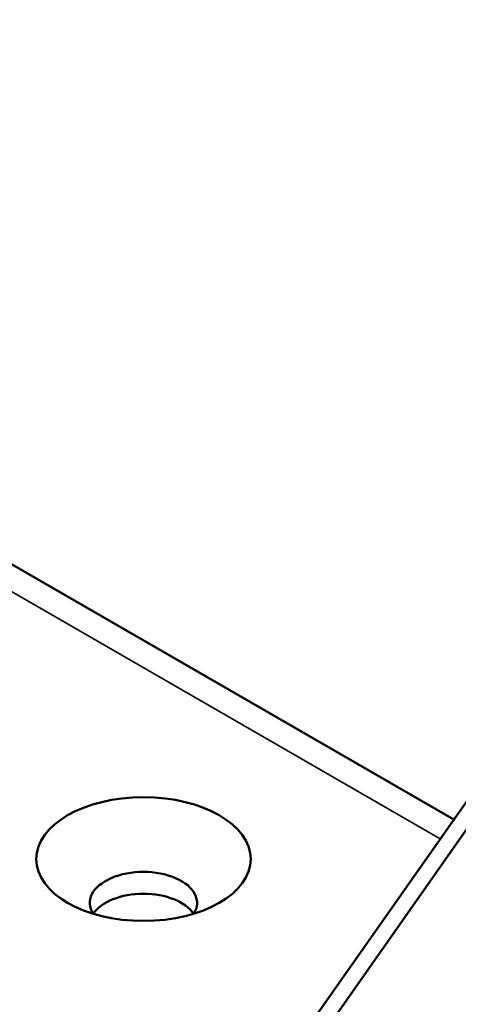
# Paper-space layout 'Sheet_1' of a CAD drawing. Header units: millimetres. Extents: x 0.8 to 58.3, y 0.8 to 58.3.
# Tile 9 of 42: x 10.143 to 10.788, y 12.417 to 13.863. Entities that reach past the tile are written whole.
import ezdxf

# ---------------------------------------------------------------- set-up
doc = ezdxf.new("R2010")
doc.units = ezdxf.units.MM
doc.layers.add('Visible (ISO)', color=7, linetype='Continuous', lineweight=50)
doc.layers.add('Visible Narrow (ISO)', color=7, linetype='Continuous', lineweight=35)

psp = doc.layouts.new('Sheet_1')

# ---------------------------------------------------------------- linework, layer by layer
at = {"layer": 'Visible (ISO)'}
for p, q in [((10.13128, 13.06377), (10.78093, 12.6887)), ((10.18636, 11.84283), (10.85338, 12.79176)), ((10.18263, 11.79676), (10.84965, 12.7457))]:
    psp.add_line(p, q, dxfattribs=at)
psp.add_ellipse((10.32502, 12.6307), major_axis=(-0.15748, 0), ratio=0.5773503, dxfattribs=at)
for centre, major_axis, start_param, end_param in [((10.32502, 12.56641), (0.07874, 0), 5.9218182, 9.7861451), ((10.32502, 12.53426), (-0.07874, 0), 3.5029598, 5.9218182), ((10.32502, 12.53426), (0.07874, 0), 0.3613671, 2.7802255)]:
    psp.add_ellipse(centre, major_axis=major_axis, ratio=0.5773503, start_param=start_param, end_param=end_param, dxfattribs=at)
psp.add_open_spline([(9.23992, 13.74914), (9.2912, 13.72084), (9.34427, 13.69724), (9.49281, 13.64896), (9.59252, 13.63533), (9.76948, 13.65724), (9.84617, 13.68295), (9.97461, 13.76166), (10.02751, 13.81128), (10.11564, 13.93012), (10.14859, 14.00046), (10.19432, 14.1548), (10.20481, 14.23974), (10.20481, 14.32621)], degree=3, knots=[1.5928539, 1.5928539, 1.5928539, 1.5928539, 1.785937, 1.785937, 2.1164812, 2.1164812, 2.3713261, 2.3713261, 2.6014423, 2.6014423, 2.8573809, 2.8573809, 3.1415927, 3.1415927, 3.1415927, 3.1415927], dxfattribs=at)
at = {"layer": 'Visible Narrow (ISO)'}
psp.add_line((10.76096, 12.66028), (10.13128, 13.02383), dxfattribs=at)

doc.saveas('drawing.dxf')
